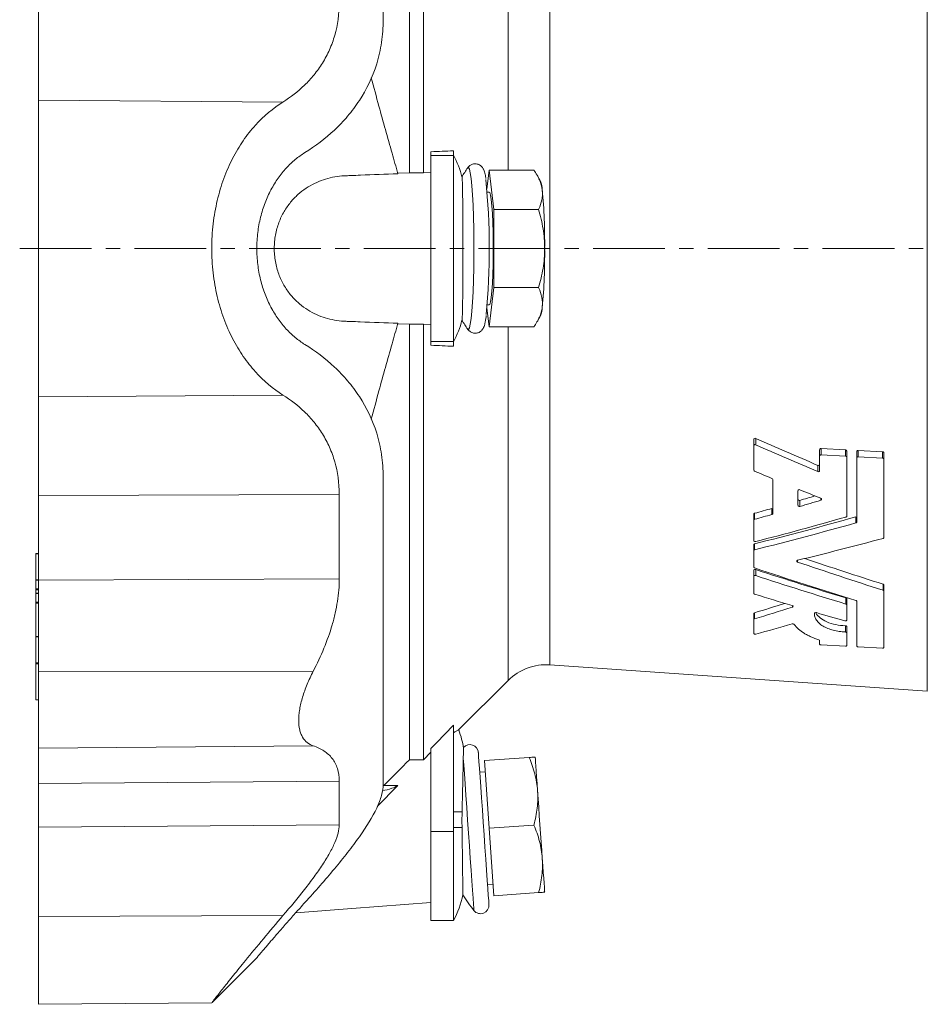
# Model space of a CAD drawing. Header units: millimetres. Extents: x 25 to 818, y -75 to 685.
# Tile 4 of 10: x 25 to 186, y 380 to 554. Entities that reach past the tile are written whole.
import ezdxf

# ---------------------------------------------------------------- set-up
doc = ezdxf.new("R2010")
doc.units = ezdxf.units.MM
doc.linetypes.add('CENTERX2', pattern=[20.32, 12.7, -2.54, 2.54, -2.54])
doc.layers.add('FORMAT', color=7, linetype='Continuous')

msp = doc.modelspace()

# ---------------------------------------------------------------- linework, layer by layer
at = {"color": 7, "linetype": 'Continuous', "lineweight": 15}
for p, q in [((94.26, 604.02), (94.26, 526.92)), ((96.73, 604.02), (96.73, 526.93)), ((98.06, 530.64), (98.06, 529.99)), ((98.06, 529.99), (98.06, 497.03)), ((102.06, 530.82), (102.06, 529.99)), ((102.06, 529.99), (102.06, 497.03)), ((94.26, 526.92), (92.2, 526.84)), ((96.73, 526.93), (94.26, 526.92)), ((98.06, 526.98), (96.73, 526.93)), ((104.58, 527.8), (104.57, 527.78)), ((108.4, 527.37), (108, 524.01)), ((109.24, 520.44), (108.4, 527.37)), ((108.4, 527.37), (116.31, 527.37)), ((117.48, 525.42), (116.88, 526.48)), ((108.4, 523.51), (108.04, 523.51)), ((109.24, 506.58), (109.24, 520.44)), ((109.24, 520.44), (117.15, 520.44)), ((108.4, 499.65), (109.24, 506.58)), ((109.24, 506.58), (117.15, 506.58)), ((108, 503.01), (108.4, 499.65)), ((108.04, 503.51), (108.4, 503.51)), ((116.88, 500.55), (117.48, 501.6)), ((92.2, 500.18), (94.26, 500.1)), ((94.26, 500.1), (96.73, 500.09)), ((94.26, 500.1), (94.26, 423)), ((96.73, 500.09), (98.06, 500.04)), ((96.73, 500.09), (96.73, 423)), ((104.57, 499.24), (104.58, 499.22)), ((108.4, 499.65), (116.31, 499.65)), ((98.06, 497.03), (98.06, 496.38)), ((102.06, 497.03), (102.06, 496.2)), ((155.27, 478.58), (155.27, 479.7)), ((155.27, 474.29), (155.27, 478.58)), ((166.93, 476.76), (166.93, 477.87)), ((171.49, 477.86), (167.17, 478.09)), ((178.07, 477.52), (173.75, 477.74)), ((166.93, 474.2), (166.93, 476.76)), ((167.17, 476.97), (171.49, 476.75)), ((171.73, 476.51), (171.73, 477.63)), ((171.73, 476.51), (171.73, 466.13)), ((173.51, 476.42), (173.51, 477.53)), ((173.51, 465.09), (173.51, 476.42)), ((173.75, 476.63), (178.07, 476.41)), ((178.31, 476.17), (178.31, 477.29)), ((178.31, 476.17), (178.31, 462.35)), ((158.63, 466.59), (158.63, 472.61)), ((163.07, 468.04), (163.07, 470.62)), ((155.27, 465.39), (155.27, 466.47)), ((155.27, 461.8), (155.27, 465.39)), ((155.27, 460), (155.27, 461.06)), ((28.56, 459.51), (28.05, 459.51)), ((28.05, 459.44), (28.05, 454.86)), ((155.27, 457.11), (155.27, 460)), ((155.27, 455.46), (155.27, 456.53)), ((155.27, 452.45), (155.27, 455.46)), ((28.56, 454.85), (28.05, 454.85)), ((28.05, 454.81), (28.05, 453.25)), ((178.31, 452.85), (178.31, 453.92)), ((28.05, 453.08), (28.05, 452.49)), ((28.56, 452.48), (28.05, 452.48)), ((28.05, 452.44), (28.05, 450.89)), ((178.31, 452.85), (178.31, 442.86)), ((28.05, 450.72), (28.05, 444.81)), ((171.73, 450.43), (171.73, 451.5)), ((171.73, 450.43), (171.73, 447.69)), ((173.51, 443.11), (173.51, 451.06)), ((155.27, 447.81), (155.27, 448.9)), ((155.27, 445.36), (155.27, 447.81)), ((171.73, 445.48), (171.73, 446.58)), ((28.05, 444.78), (28.56, 444.78)), ((28.05, 444.77), (28.05, 440.12)), ((171.73, 445.48), (171.73, 443.2)), ((166.93, 443.45), (166.93, 444.12)), ((171.49, 443.1), (167.17, 443.32)), ((178.07, 442.76), (173.75, 442.98)), ((28.05, 439.98), (28.05, 433.61)), ((119.14, 439.8), (186, 435.12)), ((102.92, 428.2), (111.76, 437.04)), ((28.05, 433.58), (28.56, 433.58)), ((102.06, 429.1), (102.06, 410.29)), ((98.06, 424.35), (96.73, 423)), ((98.06, 424.98), (98.06, 410.29)), ((96.73, 423), (94.26, 423)), ((107.57, 422.85), (115.48, 423.4)), ((108.4, 410.88), (107.57, 422.85)), ((107.71, 420.85), (106.71, 420.78)), ((92.22, 418.42), (88.55, 414.7)), ((92.22, 418.42), (89.75, 418.42)), ((98.06, 410.29), (98.06, 394.51)), ((102.06, 410.29), (102.06, 394.51)), ((108.4, 410.88), (116.31, 411.43)), ((109.24, 398.9), (108.4, 410.88)), ((108.1, 400.83), (109.1, 400.9)), ((109.24, 398.9), (117.15, 399.46)), ((98.06, 394.51), (102.06, 394.51)), ((59.29, 380), (67.22, 387.94)), ((28.56, 379.69), (59.28, 379.96))]:
    msp.add_line(p, q, dxfattribs=at)
at = {"color": 8, "linetype": 'Continuous', "lineweight": 0}
for p, q in [((186, 435.12), (186, 591.9)), ((111.76, 589.98), (111.76, 527.37)), ((119.14, 587.22), (119.14, 439.8)), ((28.56, 539.78), (71.86, 539.45)), ((98.06, 529.99), (102.06, 529.99)), ((111.76, 499.65), (111.76, 437.04)), ((98.06, 497.03), (102.06, 497.03)), ((28.56, 487.24), (71.86, 487.57)), ((155.6, 478.77), (155.6, 479.89)), ((167.17, 476.97), (167.17, 478.09)), ((171.49, 476.75), (171.49, 477.86)), ((173.75, 476.63), (173.75, 477.74)), ((178.07, 476.41), (178.07, 477.52)), ((166.6, 474.01), (166.6, 475.11)), ((28.56, 469.76), (81.83, 469.94)), ((167.11, 468.93), (167.11, 469.3)), ((158.48, 466.42), (158.48, 467.5)), ((163.4, 467.84), (163.4, 468.91)), ((155.41, 465.56), (155.41, 466.63)), ((173.36, 464.92), (173.36, 465.99)), ((155.41, 460.15), (155.41, 461.22)), ((28.05, 459.44), (28.56, 459.44)), ((163.02, 458), (163.02, 458.31)), ((28.56, 454.79), (81.83, 455.04)), ((155.6, 455.59), (155.6, 456.66)), ((28.05, 454.81), (28.56, 454.81)), ((178.16, 453), (178.16, 454.07)), ((28.05, 453.25), (28.56, 453.25)), ((28.05, 453.08), (28.56, 453.08)), ((28.05, 452.44), (28.56, 452.44)), ((171.59, 450.57), (171.59, 451.64)), ((28.05, 450.89), (28.56, 450.89)), ((28.05, 450.72), (28.56, 450.72)), ((162.12, 450.03), (162.12, 450.27)), ((155.38, 447.92), (155.38, 449.01)), ((171.49, 445.62), (171.49, 446.72)), ((28.05, 444.81), (28.56, 444.81)), ((28.05, 440.12), (28.56, 440.12)), ((28.05, 439.98), (28.56, 439.98)), ((28.56, 438.56), (77.21, 438.64)), ((28.05, 433.61), (28.56, 433.61)), ((28.56, 425.04), (77.21, 425.46)), ((28.56, 418.81), (81.83, 419.2)), ((103.59, 413.76), (102.06, 413.76)), ((28.56, 411.03), (81.83, 411.46)), ((98.06, 410.29), (102.06, 410.29)), ((103.58, 411.01), (102.06, 411.01)), ((28.56, 395.21), (71.86, 395.39))]:
    msp.add_line(p, q, dxfattribs=at)
at = {"color": 8, "linetype": 'Continuous', "lineweight": 0, "flags": 128}
for points in [[(104.58, 499.22), (104.73, 499.16), (104.89, 499.45), (105.04, 500.09), (105.19, 501.09), (105.32, 502.4), (105.44, 504), (105.53, 505.85), (105.61, 507.89), (105.66, 510.08), (105.68, 512.36), (105.68, 514.66), (105.66, 516.94), (105.61, 519.13), (105.53, 521.17), (105.44, 523.02), (105.32, 524.62), (105.19, 525.93), (105.04, 526.93), (104.89, 527.57), (104.73, 527.86), (104.58, 527.8)], [(105.69, 396.29), (105.68, 396.34), (105.66, 396.7), (105.61, 397.43), (105.53, 398.5), (105.44, 399.88), (105.32, 401.54), (105.19, 403.43), (105.04, 405.51), (104.89, 407.72), (104.73, 410), (104.57, 412.3), (104.41, 414.56), (104.26, 416.72), (104.12, 418.71), (103.99, 420.5), (103.89, 422.03), (103.8, 423.27)]]:
    msp.add_lwpolyline(points, dxfattribs=at)
at = {"color": 7, "linetype": 'Continuous', "lineweight": 15, "flags": 128}
for points in [[(108.4, 503.51), (108.5, 503.61), (108.63, 504.06), (108.75, 504.85), (108.86, 505.95), (108.95, 507.33), (109.02, 508.93), (109.07, 510.69), (109.1, 512.56), (109.1, 514.46), (109.07, 516.33), (109.02, 518.09), (108.95, 519.69), (108.86, 521.07), (108.75, 522.17), (108.63, 522.96), (108.5, 523.41), (108.4, 523.51)], [(108.35, 397.34), (108.34, 397.52), (108.3, 398.07), (108.23, 398.96), (108.15, 400.18), (108.04, 401.68), (107.92, 403.44), (107.78, 405.4), (107.64, 407.5), (107.48, 409.69), (107.33, 411.92), (107.18, 414.11), (107.03, 416.22), (106.89, 418.17), (106.77, 419.93), (106.66, 421.43), (106.58, 422.65), (106.52, 423.54), (106.48, 424.09), (106.46, 424.27)], [(116.96, 417.49), (116.87, 418.79), (116.79, 419.97), (116.72, 421), (116.66, 421.87), (116.61, 422.56), (116.57, 423.07), (116.55, 423.37), (116.55, 423.47)], [(117.8, 405.52), (117.7, 406.92), (117.6, 408.4), (117.49, 409.94), (117.38, 411.5), (117.27, 413.07), (117.17, 414.6), (117.06, 416.08), (116.96, 417.49)], [(118.22, 399.53), (118.21, 399.63), (118.19, 399.94), (118.16, 400.44), (118.11, 401.14), (118.05, 402.01), (117.97, 403.04), (117.89, 404.22), (117.8, 405.52)], [(74.11, 395.88), (84.08, 396.64), (98.06, 397.7)]]:
    msp.add_lwpolyline(points, dxfattribs=at)
at = {"color": 7, "linetype": 'Continuous', "lineweight": 15}
for centre, radius, start, end in [((88.06, 522.26), 16, 14.1934, 28.9694), ((125.14, 513.51), 25.03, 145.194, 149.5946), ((-19.66, 513.4), 128.06, 354.802, 5.523), ((113.3, 523.76), 4.5, 1.8701, 21.7116), ((16.96, 514.64), 101.26, 359.3625, 5.25), ((16.96, 512.38), 101.26, 354.75, 0.6375), ((113.3, 503.26), 4.5, 338.2884, 358.1299), ((88.06, 504.76), 16, 331.0306, 345.8066), ((125.14, 513.51), 25.03, 210.4126, 214.806), ((118.47, 430.32), 9.5, 86, 135), ((88.06, 422.51), 16, 8.9928, 21.0898), ((104.97, 424.17), 1.5, 4, 138.5873), ((88.06, 402.26), 16, 331.0306, 348.4572), ((125.14, 412.05), 25.03, 211.2605, 219.0063), ((106.85, 397.23), 1.5, 219.0063, 4)]:
    msp.add_arc(centre, radius, start, end, dxfattribs=at)
for centre, major_axis, ratio, start_param, end_param in [((248.8, 503.63), (199.15, -63.15), 0.264157, 4.31078, 4.37208), ((249.43, 503.44), (202.88, -64.33), 0.264157, 4.316944, 4.376957), ((236.52, 503.55), (200.7, -63.64), 0.264157, 4.381493, 4.398052), ((236.52, 503.55), (200.7, -63.64), 0.264157, 4.424407, 4.444117), ((164.1, 522.68), (184.9, 58.63), 0.264157, 4.625054, 4.639576), ((164.1, 522.68), (184.9, 58.63), 0.264157, 4.58201, 4.598534), ((164.73, 522.87), (188.63, 59.81), 0.264157, 4.621796, 4.641411), ((164.73, 522.87), (188.63, 59.81), 0.264157, 4.579598, 4.595797), ((181.77, 522.83), (187.88, 59.57), 0.264157, 4.488558, 4.584177), ((177.64, 522.98), (190.8, 60.5), 0.264157, 4.51345, 4.597207), ((182.4, 523.02), (191.6, 60.75), 0.264157, 4.487988, 4.581761), ((195.31, 523.12), (193.77, 61.44), 0.264157, 4.461989, 4.540479), ((194.68, 504.08), (190.05, -60.26), 0.264157, 4.635969, 4.709188), ((182.4, 504), (191.6, -60.75), 0.264157, 4.655112, 4.748885), ((195.31, 503.9), (193.77, -61.44), 0.264157, 4.629113, 4.707603), ((177.01, 504.23), (187.07, -59.32), 0.264157, 4.68165, 4.767064), ((177.64, 504.04), (190.8, -60.5), 0.264157, 4.680574, 4.764332), ((164.73, 504.15), (188.63, -59.81), 0.264157, 4.746723, 4.781973), ((195.46, 519.65), (121.82, 65.44), 0.360513, 4.192146, 4.237776), ((195.72, 519.76), (124.17, 66.7), 0.360513, 4.1964, 4.25216), ((164.73, 504.15), (188.63, -59.81), 0.264157, 4.804486, 4.831218), ((204.06, 519.81), (125.06, 67.18), 0.360513, 4.131166, 4.185062)]:
    msp.add_ellipse(centre, major_axis=major_axis, ratio=ratio, start_param=start_param, end_param=end_param, dxfattribs=at)
for points, knots in [([(89.62, 554.03), (89.62, 556.97), (89.62, 559.89), (89.62, 565.61), (89.62, 568.42), (89.62, 573.88), (89.62, 576.53), (89.62, 581.65), (89.62, 584.12), (89.62, 588.82), (89.62, 591.05), (89.62, 595.27), (89.62, 597.25), (89.62, 600.93), (89.62, 602.63), (89.62, 605.73), (89.62, 607.14), (89.62, 608.4)], [0, 0, 0, 0, 0.125, 0.125, 0.25, 0.25, 0.375, 0.375, 0.5, 0.5, 0.625, 0.625, 0.75, 0.75, 0.875, 0.875, 1, 1, 1, 1]), ([(28.56, 557.27), (28.56, 555.46), (28.56, 553.69), (28.56, 550.31), (28.56, 548.69), (28.56, 545.7), (28.56, 544.31), (28.56, 541.83), (28.56, 540.73), (28.56, 539.78)], [0, 0, 0, 0, 0.25, 0.25, 0.5, 0.5, 0.75, 0.75, 1, 1, 1, 1]), ([(81.83, 557.08), (81.83, 555.01), (81.56, 553.08), (80.91, 550.83), (80.77, 550.39), (80.45, 549.53), (80.28, 549.1), (79.73, 547.86), (79.31, 547.08), (78.4, 545.62), (77.9, 544.92), (76.83, 543.62), (76.27, 543), (74.49, 541.28), (73.22, 540.3), (71.86, 539.45)], [0, 0, 0, 0, 0.25, 0.25, 0.3125, 0.3125, 0.375, 0.375, 0.5, 0.5, 0.625, 0.625, 0.75, 0.75, 1, 1, 1, 1]), ([(75.74, 530.5), (77.59, 531.65), (79.34, 532.97), (81.78, 535.25), (82.56, 536.07), (83.68, 537.38), (84.04, 537.83), (84.74, 538.75), (85.07, 539.23), (86.67, 541.67), (87.72, 543.82), (88.65, 546.82), (88.82, 547.44), (89.1, 548.71), (89.23, 549.35), (89.52, 551.3), (89.62, 552.64), (89.62, 554.03)], [0, 0, 0, 0, 0.25, 0.25, 0.375, 0.375, 0.4375, 0.4375, 0.5, 0.5, 0.75, 0.75, 0.8125, 0.8125, 0.875, 0.875, 1, 1, 1, 1]), ([(87.51, 543.75), (87.95, 542.07), (89.14, 537.61), (90.73, 531.93), (91.87, 527.97), (92.22, 526.75)], [0, 0, 0, 0, 0.293671, 0.783582, 1, 1, 1, 1]), ([(28.56, 487.24), (28.56, 488.3), (28.56, 489.64), (28.56, 492.12), (28.56, 493.03), (28.56, 495.01), (28.56, 496.07), (28.56, 498.35), (28.56, 499.57), (28.56, 502.12), (28.56, 503.46), (28.56, 506.22), (28.56, 507.65), (28.56, 510.56), (28.56, 512.03), (28.56, 514.99), (28.56, 516.46), (28.56, 519.37), (28.56, 520.8), (28.56, 523.56), (28.56, 524.9), (28.56, 527.45), (28.56, 528.67), (28.56, 530.95), (28.56, 532.01), (28.56, 533.99), (28.56, 534.9), (28.56, 537.38), (28.56, 538.72), (28.56, 539.78)], [0, 0, 0, 0, 0.125, 0.125, 0.1875, 0.1875, 0.25, 0.25, 0.3125, 0.3125, 0.375, 0.375, 0.4375, 0.4375, 0.5, 0.5, 0.5625, 0.5625, 0.625, 0.625, 0.6875, 0.6875, 0.75, 0.75, 0.8125, 0.8125, 0.875, 0.875, 1, 1, 1, 1]), ([(71.86, 539.45), (70.11, 538.34), (68.47, 536.98), (66.59, 534.91), (66.22, 534.48), (65.51, 533.57), (65.15, 533.09), (64.14, 531.62), (63.51, 530.58), (62.37, 528.35), (61.85, 527.17), (61.16, 525.29), (60.94, 524.65), (60.55, 523.35), (60.38, 522.68), (59.9, 520.67), (59.66, 519.29), (59.41, 517.15), (59.35, 516.43), (59.26, 514.98), (59.24, 514.25), (59.24, 512.09), (59.32, 510.65), (59.57, 508.51), (59.67, 507.79), (59.91, 506.39), (60.05, 505.71), (60.53, 503.68), (60.92, 502.37), (61.84, 499.86), (62.37, 498.67), (63.52, 496.44), (64.15, 495.39), (65.51, 493.42), (66.22, 492.52), (68.47, 490.04), (70.11, 488.68), (71.86, 487.57)], [0, 0, 0, 0, 0.125, 0.125, 0.15625, 0.15625, 0.1875, 0.1875, 0.25, 0.25, 0.3125, 0.3125, 0.34375, 0.34375, 0.375, 0.375, 0.4375, 0.4375, 0.46875, 0.46875, 0.5, 0.5, 0.5625, 0.5625, 0.59375, 0.59375, 0.625, 0.625, 0.6875, 0.6875, 0.75, 0.75, 0.8125, 0.8125, 0.875, 0.875, 1, 1, 1, 1]), ([(67.22, 513.51), (67.22, 514.46), (67.28, 515.4), (67.45, 516.79), (67.52, 517.24), (67.68, 518.15), (67.78, 518.61), (68.11, 519.94), (68.37, 520.78), (68.84, 522), (69, 522.4), (69.36, 523.17), (69.54, 523.55), (70.13, 524.65), (70.55, 525.33), (71.23, 526.29), (71.47, 526.6), (71.95, 527.2), (72.2, 527.49), (72.96, 528.31), (73.49, 528.81), (74.59, 529.72), (75.15, 530.13), (75.74, 530.5)], [0, 0, 0, 0, 0.125, 0.125, 0.1875, 0.1875, 0.25, 0.25, 0.375, 0.375, 0.4375, 0.4375, 0.5, 0.5, 0.625, 0.625, 0.6875, 0.6875, 0.75, 0.75, 0.875, 0.875, 1, 1, 1, 1]), ([(107.79, 525.93), (107.78, 526.03), (107.72, 526.49), (107.61, 526.96), (107.44, 527.47), (107.19, 527.91), (106.73, 528.32), (106.11, 528.55), (105.44, 528.48), (104.92, 528.2), (104.65, 527.91), (104.57, 527.77), (104.54, 527.72)], [0, 0, 0, 0, 0.063453, 0.308839, 0.454387, 0.560712, 0.642055, 0.726821, 0.812309, 0.889213, 0.96212, 1, 1, 1, 1]), ([(92.22, 526.75), (90.02, 526.67), (87.81, 526.58), (85.04, 526.48), (84.21, 526.44), (83.38, 526.41), (82.83, 526.39), (82.55, 526.38), (81.73, 526.31), (81.18, 526.23), (80.09, 526.01), (79.55, 525.86), (77.95, 525.32), (76.92, 524.83), (75.45, 523.85), (74.96, 523.48), (74.05, 522.65), (73.61, 522.2), (73, 521.45), (72.8, 521.18), (72.41, 520.63), (72.23, 520.34), (71.7, 519.44), (71.4, 518.79), (71.01, 517.75), (70.89, 517.39), (70.69, 516.66), (70.6, 516.28), (70.46, 515.52), (70.41, 515.13), (70.33, 514.34), (70.32, 513.94), (70.31, 513.15), (70.33, 512.76), (70.4, 511.98), (70.45, 511.58), (70.65, 510.42), (70.85, 509.69), (71.24, 508.64), (71.38, 508.3), (71.68, 507.65), (71.85, 507.34), (72.36, 506.44), (72.74, 505.88), (73.57, 504.86), (74.01, 504.41), (74.92, 503.58), (75.39, 503.21), (76.37, 502.55), (76.88, 502.26), (77.91, 501.75), (78.43, 501.54), (80.01, 501), (81.09, 500.77), (82.48, 500.65), (82.76, 500.63), (83.32, 500.61), (84.15, 500.58), (87.21, 500.46), (90, 500.35), (92.22, 500.27)], [0, 0, 0, 0, 0.125, 0.125, 0.15625, 0.171875, 0.171875, 0.1875, 0.1875, 0.21875, 0.21875, 0.25, 0.25, 0.3125, 0.3125, 0.34375, 0.34375, 0.375, 0.375, 0.390625, 0.390625, 0.40625, 0.40625, 0.4375, 0.4375, 0.453125, 0.453125, 0.46875, 0.46875, 0.484375, 0.484375, 0.5, 0.5, 0.515625, 0.515625, 0.53125, 0.53125, 0.5625, 0.5625, 0.578125, 0.578125, 0.59375, 0.59375, 0.625, 0.625, 0.65625, 0.65625, 0.6875, 0.6875, 0.71875, 0.71875, 0.75, 0.75, 0.8125, 0.8125, 0.828125, 0.828125, 0.84375, 0.875, 1, 1, 1, 1]), ([(116.31, 527.37), (116.71, 526.8), (117.05, 526.23), (117.56, 525.08), (117.73, 524.49), (117.8, 523.9)], [0, 0, 0, 0, 0.5, 0.5, 1, 1, 1, 1]), ([(103.58, 500.84), (103.59, 500.88), (103.6, 501), (103.62, 501.3), (103.62, 501.41), (103.63, 501.68), (103.64, 501.83), (103.65, 502.34), (103.66, 502.75), (103.67, 503.45), (103.68, 503.7), (103.69, 504.23), (103.69, 504.51), (103.7, 505.38), (103.71, 506.01), (103.72, 507.02), (103.72, 507.37), (103.72, 508.09), (103.73, 508.45), (103.73, 509.56), (103.74, 510.33), (103.74, 511.52), (103.74, 511.92), (103.74, 512.71), (103.74, 513.51), (103.74, 514.31), (103.74, 515.1), (103.74, 515.5), (103.74, 516.69), (103.73, 517.45), (103.73, 518.57), (103.72, 518.93), (103.72, 519.64), (103.72, 520), (103.71, 521.01), (103.7, 521.64), (103.69, 522.8), (103.68, 523.34), (103.66, 524.27), (103.65, 524.68), (103.64, 525.19), (103.63, 525.34), (103.62, 525.61), (103.62, 525.72), (103.6, 526.02), (103.59, 526.14), (103.58, 526.18)], [0, 0, 0, 0, 0.0625, 0.0625, 0.09375, 0.09375, 0.125, 0.125, 0.1875, 0.1875, 0.21875, 0.21875, 0.25, 0.25, 0.3125, 0.3125, 0.34375, 0.34375, 0.375, 0.375, 0.4375, 0.4375, 0.46875, 0.46875, 0.5, 0.53125, 0.53125, 0.5625, 0.5625, 0.625, 0.625, 0.65625, 0.65625, 0.6875, 0.6875, 0.75, 0.75, 0.8125, 0.8125, 0.875, 0.875, 0.90625, 0.90625, 0.9375, 0.9375, 1, 1, 1, 1]), ([(117.8, 523.9), (117.84, 523.61), (117.85, 523.31), (117.82, 522.73), (117.78, 522.44), (117.61, 521.57), (117.41, 521), (117.15, 520.44)], [0, 0, 0, 0, 0.25, 0.25, 0.5, 0.5, 1, 1, 1, 1]), ([(117.15, 520.44), (117.47, 519.31), (117.75, 518.16), (118.12, 515.84), (118.22, 514.68), (118.22, 513.51)], [0, 0, 0, 0, 0.5, 0.5, 1, 1, 1, 1]), ([(67.22, 513.51), (67.22, 512.56), (67.28, 511.62), (67.45, 510.23), (67.52, 509.78), (67.68, 508.87), (67.78, 508.41), (68.11, 507.08), (68.37, 506.24), (68.84, 505.02), (69, 504.62), (69.36, 503.85), (69.54, 503.47), (70.13, 502.37), (70.55, 501.69), (71.23, 500.73), (71.47, 500.42), (71.95, 499.82), (72.2, 499.53), (72.96, 498.71), (73.49, 498.21), (74.59, 497.3), (75.15, 496.89), (75.74, 496.52)], [0, 0, 0, 0, 0.125, 0.125, 0.1875, 0.1875, 0.25, 0.25, 0.375, 0.375, 0.4375, 0.4375, 0.5, 0.5, 0.625, 0.625, 0.6875, 0.6875, 0.75, 0.75, 0.875, 0.875, 1, 1, 1, 1]), ([(118.22, 513.51), (118.22, 512.92), (118.19, 512.34), (118.1, 511.16), (118.02, 510.57), (117.74, 508.84), (117.47, 507.7), (117.15, 506.58)], [0, 0, 0, 0, 0.25, 0.25, 0.5, 0.5, 1, 1, 1, 1]), ([(117.15, 506.58), (117.41, 506.02), (117.61, 505.44), (117.84, 504.29), (117.87, 503.71), (117.8, 503.12)], [0, 0, 0, 0, 0.5, 0.5, 1, 1, 1, 1]), ([(117.8, 503.12), (117.77, 502.82), (117.7, 502.53), (117.54, 501.94), (117.43, 501.65), (117.04, 500.79), (116.71, 500.22), (116.31, 499.65)], [0, 0, 0, 0, 0.25, 0.25, 0.5, 0.5, 1, 1, 1, 1]), ([(104.55, 499.3), (104.56, 499.26), (104.63, 499.13), (104.91, 498.83), (105.46, 498.53), (106.14, 498.48), (106.73, 498.7), (107.12, 499.05), (107.35, 499.39), (107.51, 499.74), (107.63, 500.14), (107.69, 500.52), (107.73, 500.73)], [0, 0, 0, 0, 0.029957, 0.118968, 0.210937, 0.30542, 0.396138, 0.476134, 0.56116, 0.665259, 0.82008, 1, 1, 1, 1]), ([(107.73, 500.73), (107.75, 500.83), (107.8, 501.07), (107.84, 501.43), (107.87, 501.65)], [0, 0, 0, 0, 0.395702, 1, 1, 1, 1]), ([(87.51, 483.27), (87.95, 484.95), (89.14, 489.41), (90.73, 495.09), (91.87, 499.05), (92.22, 500.27)], [0, 0, 0, 0, 0.293671, 0.783582, 1, 1, 1, 1]), ([(75.74, 496.52), (77.59, 495.37), (79.34, 494.05), (81.78, 491.77), (82.56, 490.95), (83.68, 489.64), (84.04, 489.19), (84.74, 488.27), (85.07, 487.79), (86.67, 485.35), (87.72, 483.2), (88.65, 480.2), (88.82, 479.58), (89.1, 478.31), (89.23, 477.67), (89.52, 475.72), (89.62, 474.38), (89.62, 472.99)], [0, 0, 0, 0, 0.25, 0.25, 0.375, 0.375, 0.4375, 0.4375, 0.5, 0.5, 0.75, 0.75, 0.8125, 0.8125, 0.875, 0.875, 1, 1, 1, 1]), ([(28.56, 469.76), (28.56, 471.56), (28.56, 473.33), (28.56, 476.71), (28.56, 478.33), (28.56, 481.32), (28.56, 482.71), (28.56, 485.19), (28.56, 486.29), (28.56, 487.24)], [0, 0, 0, 0, 0.25, 0.25, 0.5, 0.5, 0.75, 0.75, 1, 1, 1, 1]), ([(81.83, 469.94), (81.83, 472.01), (81.56, 473.94), (80.91, 476.19), (80.77, 476.63), (80.45, 477.49), (80.28, 477.92), (79.73, 479.16), (79.31, 479.94), (78.4, 481.4), (77.9, 482.1), (76.83, 483.4), (76.27, 484.02), (74.49, 485.74), (73.22, 486.72), (71.86, 487.57)], [0, 0, 0, 0, 0.25, 0.25, 0.3125, 0.3125, 0.375, 0.375, 0.5, 0.5, 0.625, 0.625, 0.75, 0.75, 1, 1, 1, 1]), ([(155.6, 479.89), (155.52, 479.92), (155.44, 479.92), (155.3, 479.84), (155.27, 479.77), (155.27, 479.7)], [0, 0, 0, 0, 0.5, 0.5, 1, 1, 1, 1]), ([(155.27, 478.58), (155.27, 478.65), (155.3, 478.72), (155.43, 478.8), (155.52, 478.8), (155.6, 478.77)], [0, 0, 0, 0, 0.5, 0.5, 1, 1, 1, 1]), ([(167.17, 478.09), (167.11, 478.09), (167.05, 478.07), (166.96, 477.99), (166.93, 477.93), (166.93, 477.87)], [0, 0, 0, 0, 0.5, 0.5, 1, 1, 1, 1]), ([(171.73, 477.63), (171.73, 477.68), (171.71, 477.74), (171.62, 477.83), (171.56, 477.86), (171.49, 477.86)], [0, 0, 0, 0, 0.5, 0.5, 1, 1, 1, 1]), ([(173.75, 477.74), (173.68, 477.75), (173.62, 477.73), (173.53, 477.65), (173.51, 477.59), (173.51, 477.53)], [0, 0, 0, 0, 0.5, 0.5, 1, 1, 1, 1]), ([(166.93, 476.76), (166.93, 476.82), (166.96, 476.87), (167.05, 476.95), (167.11, 476.97), (167.17, 476.97)], [0, 0, 0, 0, 0.5, 0.5, 1, 1, 1, 1]), ([(171.49, 476.75), (171.56, 476.74), (171.62, 476.72), (171.71, 476.63), (171.73, 476.57), (171.73, 476.51)], [0, 0, 0, 0, 0.5, 0.5, 1, 1, 1, 1]), ([(173.51, 476.42), (173.51, 476.48), (173.53, 476.53), (173.62, 476.61), (173.68, 476.63), (173.75, 476.63)], [0, 0, 0, 0, 0.5, 0.5, 1, 1, 1, 1]), ([(178.31, 477.29), (178.31, 477.34), (178.28, 477.4), (178.19, 477.49), (178.13, 477.52), (178.07, 477.52)], [0, 0, 0, 0, 0.5, 0.5, 1, 1, 1, 1]), ([(178.07, 476.41), (178.13, 476.4), (178.19, 476.38), (178.28, 476.29), (178.31, 476.23), (178.31, 476.17)], [0, 0, 0, 0, 0.5, 0.5, 1, 1, 1, 1]), ([(166.93, 475.3), (166.93, 475.23), (166.9, 475.16), (166.76, 475.09), (166.68, 475.08), (166.6, 475.11)], [0, 0, 0, 0, 0.5, 0.5, 1, 1, 1, 1]), ([(89.62, 472.99), (89.62, 470.05), (89.62, 467.13), (89.62, 461.41), (89.62, 458.61), (89.62, 453.14), (89.62, 450.49), (89.62, 445.37), (89.62, 442.9), (89.62, 438.2), (89.62, 435.97), (89.62, 431.75), (89.62, 429.77), (89.62, 426.09), (89.62, 424.39), (89.62, 421.29), (89.62, 419.88), (89.62, 418.62)], [0, 0, 0, 0, 0.125, 0.125, 0.25, 0.25, 0.375, 0.375, 0.5, 0.5, 0.625, 0.625, 0.75, 0.75, 0.875, 0.875, 1, 1, 1, 1]), ([(166.6, 474.01), (166.68, 473.98), (166.76, 473.99), (166.9, 474.06), (166.93, 474.13), (166.93, 474.2)], [0, 0, 0, 0, 0.5, 0.5, 1, 1, 1, 1]), ([(163.07, 470.62), (163.07, 470.68), (163.11, 470.75), (163.24, 470.82), (163.32, 470.82), (163.4, 470.79)], [0, 0, 0, 0, 0.5, 0.5, 1, 1, 1, 1]), ([(163.07, 469.11), (163.07, 469.05), (163.11, 468.98), (163.24, 468.9), (163.32, 468.89), (163.4, 468.91)], [0, 0, 0, 0, 0.5, 0.5, 1, 1, 1, 1]), ([(167.11, 469.3), (167.15, 469.28), (167.19, 469.25), (167.24, 469.19), (167.26, 469.15), (167.26, 469.07), (167.25, 469.03), (167.19, 468.96), (167.16, 468.94), (167.11, 468.93)], [0, 0, 0, 0, 0.25, 0.25, 0.5, 0.5, 0.75, 0.75, 1, 1, 1, 1]), ([(163.4, 467.84), (163.32, 467.81), (163.24, 467.83), (163.11, 467.91), (163.07, 467.97), (163.07, 468.04)], [0, 0, 0, 0, 0.5, 0.5, 1, 1, 1, 1]), ([(155.41, 466.63), (155.37, 466.62), (155.33, 466.6), (155.28, 466.54), (155.27, 466.5), (155.27, 466.47)], [0, 0, 0, 0, 0.5, 0.5, 1, 1, 1, 1]), ([(155.27, 465.39), (155.27, 465.43), (155.28, 465.47), (155.33, 465.53), (155.37, 465.55), (155.41, 465.56)], [0, 0, 0, 0, 0.5, 0.5, 1, 1, 1, 1]), ([(158.48, 466.42), (158.52, 466.44), (158.56, 466.46), (158.61, 466.52), (158.63, 466.56), (158.63, 466.59)], [0, 0, 0, 0, 0.5, 0.5, 1, 1, 1, 1]), ([(171.73, 466.13), (171.73, 466.09), (171.72, 466.05), (171.67, 465.99), (171.63, 465.97), (171.59, 465.96)], [0, 0, 0, 0, 0.5, 0.5, 1, 1, 1, 1]), ([(173.36, 464.92), (173.4, 464.93), (173.44, 464.96), (173.49, 465.02), (173.51, 465.05), (173.51, 465.09)], [0, 0, 0, 0, 0.5, 0.5, 1, 1, 1, 1]), ([(178.31, 462.35), (178.31, 462.31), (178.29, 462.27), (178.24, 462.22), (178.2, 462.19), (178.16, 462.18)], [0, 0, 0, 0, 0.5, 0.5, 1, 1, 1, 1]), ([(155.6, 461.61), (155.52, 461.6), (155.44, 461.61), (155.31, 461.68), (155.27, 461.74), (155.27, 461.8)], [0, 0, 0, 0, 0.5, 0.5, 1, 1, 1, 1]), ([(155.41, 461.22), (155.37, 461.21), (155.33, 461.19), (155.28, 461.13), (155.27, 461.1), (155.27, 461.06)], [0, 0, 0, 0, 0.5, 0.5, 1, 1, 1, 1]), ([(28.05, 459.44), (28.05, 459.45), (28.05, 459.47), (28.05, 459.5), (28.05, 459.51), (28.05, 459.51), (28.05, 459.51)], [0, 0, 0, 0, 0.28497, 0.605202, 0.942193, 1, 1, 1, 1]), ([(155.27, 460), (155.27, 460.04), (155.28, 460.07), (155.33, 460.12), (155.37, 460.14), (155.41, 460.15)], [0, 0, 0, 0, 0.5, 0.5, 1, 1, 1, 1]), ([(155.41, 456.95), (155.37, 456.97), (155.33, 456.99), (155.28, 457.05), (155.27, 457.08), (155.27, 457.11)], [0, 0, 0, 0, 0.5, 0.5, 1, 1, 1, 1]), ([(163.02, 458.31), (162.98, 458.3), (162.94, 458.28), (162.89, 458.23), (162.88, 458.19), (162.88, 458.13), (162.89, 458.09), (162.94, 458.04), (162.98, 458.01), (163.02, 458)], [0, 0, 0, 0, 0.25, 0.25, 0.5, 0.5, 0.75, 0.75, 1, 1, 1, 1]), ([(77.21, 438.64), (77.91, 439.99), (78.55, 441.36), (79.67, 444.1), (80.16, 445.48), (80.78, 447.56), (80.96, 448.26), (81.27, 449.65), (81.4, 450.34), (81.72, 452.38), (81.83, 453.72), (81.83, 455.04)], [0, 0, 0, 0, 0.25, 0.25, 0.5, 0.5, 0.625, 0.625, 0.75, 0.75, 1, 1, 1, 1]), ([(155.6, 456.66), (155.52, 456.68), (155.44, 456.68), (155.31, 456.63), (155.27, 456.58), (155.27, 456.53)], [0, 0, 0, 0, 0.5, 0.5, 1, 1, 1, 1]), ([(155.27, 455.46), (155.27, 455.51), (155.31, 455.56), (155.44, 455.61), (155.52, 455.62), (155.6, 455.59)], [0, 0, 0, 0, 0.5, 0.5, 1, 1, 1, 1]), ([(28.05, 454.81), (28.05, 454.82), (28.05, 454.84), (28.05, 454.84), (28.05, 454.84)], [0, 0, 0, 0, 0.5407463, 1, 1, 1, 1]), ([(28.56, 438.56), (28.56, 441.41), (28.56, 444.24), (28.56, 449.7), (28.56, 452.33), (28.56, 454.79)], [0, 0, 0, 0, 0.5, 0.5, 1, 1, 1, 1]), ([(178.31, 453.92), (178.31, 453.95), (178.29, 453.98), (178.24, 454.03), (178.2, 454.06), (178.16, 454.07)], [0, 0, 0, 0, 0.5, 0.5, 1, 1, 1, 1]), ([(28.05, 453.08), (28.05, 453.1), (28.05, 453.13), (28.05, 453.2), (28.05, 453.23), (28.05, 453.25)], [0, 0, 0, 0, 0.5, 0.5, 1, 1, 1, 1]), ([(28.05, 452.44), (28.05, 452.46), (28.05, 452.48), (28.05, 452.48), (28.05, 452.48)], [0, 0, 0, 0, 0.540716, 1, 1, 1, 1]), ([(155.41, 452.3), (155.37, 452.31), (155.33, 452.33), (155.28, 452.39), (155.27, 452.42), (155.27, 452.45)], [0, 0, 0, 0, 0.5, 0.5, 1, 1, 1, 1]), ([(171.73, 451.5), (171.73, 451.53), (171.72, 451.56), (171.67, 451.61), (171.63, 451.63), (171.59, 451.64)], [0, 0, 0, 0, 0.5, 0.5, 1, 1, 1, 1]), ([(178.16, 453), (178.2, 452.99), (178.24, 452.97), (178.29, 452.91), (178.31, 452.88), (178.31, 452.85)], [0, 0, 0, 0, 0.5, 0.5, 1, 1, 1, 1]), ([(28.05, 450.72), (28.05, 450.74), (28.05, 450.77), (28.05, 450.84), (28.05, 450.87), (28.05, 450.89)], [0, 0, 0, 0, 0.5, 0.5, 1, 1, 1, 1]), ([(162.12, 450.03), (162.19, 450.06), (162.24, 450.11), (162.22, 450.21), (162.17, 450.26), (162.08, 450.29)], [0, 0, 0, 0, 0.5, 0.5, 1, 1, 1, 1]), ([(171.59, 450.57), (171.63, 450.56), (171.67, 450.53), (171.72, 450.48), (171.73, 450.46), (171.73, 450.43)], [0, 0, 0, 0, 0.5, 0.5, 1, 1, 1, 1]), ([(173.51, 451.06), (173.51, 451.09), (173.49, 451.12), (173.44, 451.17), (173.4, 451.19), (173.36, 451.21)], [0, 0, 0, 0, 0.5, 0.5, 1, 1, 1, 1]), ([(166.01, 448.93), (166, 448.72), (166.02, 448.51), (166.14, 448.1), (166.23, 447.91), (166.43, 447.61), (166.5, 447.52), (166.67, 447.33), (166.76, 447.24), (167.05, 446.98), (167.27, 446.81), (167.79, 446.51), (168.07, 446.37), (168.67, 446.12), (169, 446.02), (169.68, 445.84), (170.03, 445.77), (170.75, 445.67), (171.12, 445.63), (171.49, 445.62)], [0, 0, 0, 0, 0.125, 0.125, 0.25, 0.25, 0.3125, 0.3125, 0.375, 0.375, 0.5, 0.5, 0.625, 0.625, 0.75, 0.75, 0.875, 0.875, 1, 1, 1, 1]), ([(166.34, 449.03), (166.27, 449.06), (166.19, 449.05), (166.06, 449.01), (166.02, 448.97), (166.01, 448.93)], [0, 0, 0, 0, 0.5, 0.5, 1, 1, 1, 1]), ([(171.49, 446.72), (170.9, 446.74), (170.33, 446.81), (169.21, 447.04), (168.69, 447.2), (167.74, 447.61), (167.34, 447.85), (166.66, 448.39), (166.41, 448.69), (166.24, 449)], [0, 0, 0, 0, 0.25, 0.25, 0.5, 0.5, 0.75, 0.75, 1, 1, 1, 1]), ([(162.4, 446.96), (162.38, 447), (162.32, 447.03), (162.19, 447.06), (162.11, 447.06), (162.05, 447.04)], [0, 0, 0, 0, 0.5, 0.5, 1, 1, 1, 1]), ([(166.81, 444.23), (166.3, 444.38), (165.83, 444.56), (165.17, 444.85), (164.96, 444.95), (164.55, 445.17), (164.35, 445.28), (163.79, 445.63), (163.46, 445.87), (162.87, 446.39), (162.62, 446.67), (162.4, 446.96)], [0, 0, 0, 0, 0.25, 0.25, 0.375, 0.375, 0.5, 0.5, 0.75, 0.75, 1, 1, 1, 1]), ([(171.73, 447.69), (171.73, 447.65), (171.69, 447.61), (171.57, 447.56), (171.48, 447.56), (171.4, 447.58)], [0, 0, 0, 0, 0.5, 0.5, 1, 1, 1, 1]), ([(171.73, 446.58), (171.73, 446.62), (171.71, 446.65), (171.62, 446.7), (171.55, 446.72), (171.49, 446.72)], [0, 0, 0, 0, 0.5, 0.5, 1, 1, 1, 1]), ([(28.05, 444.78), (28.05, 444.78), (28.05, 444.78), (28.05, 444.79), (28.05, 444.81), (28.05, 444.81)], [0, 0, 0, 0, 0.3425002, 0.6784125, 1, 1, 1, 1]), ([(155.64, 445.24), (155.6, 445.23), (155.56, 445.22), (155.47, 445.23), (155.43, 445.23), (155.31, 445.27), (155.27, 445.32), (155.27, 445.36)], [0, 0, 0, 0, 0.25, 0.25, 0.5, 0.5, 1, 1, 1, 1]), ([(171.49, 445.62), (171.55, 445.62), (171.62, 445.6), (171.71, 445.55), (171.73, 445.52), (171.73, 445.48)], [0, 0, 0, 0, 0.5, 0.5, 1, 1, 1, 1]), ([(167.17, 443.32), (167.11, 443.33), (167.05, 443.34), (166.96, 443.39), (166.93, 443.42), (166.93, 443.45)], [0, 0, 0, 0, 0.5, 0.5, 1, 1, 1, 1]), ([(171.73, 443.2), (171.73, 443.17), (171.71, 443.14), (171.62, 443.11), (171.56, 443.1), (171.49, 443.1)], [0, 0, 0, 0, 0.5, 0.5, 1, 1, 1, 1]), ([(173.75, 442.98), (173.68, 442.99), (173.62, 443), (173.53, 443.05), (173.51, 443.08), (173.51, 443.11)], [0, 0, 0, 0, 0.5, 0.5, 1, 1, 1, 1]), ([(178.31, 442.86), (178.31, 442.83), (178.28, 442.8), (178.19, 442.76), (178.13, 442.75), (178.07, 442.76)], [0, 0, 0, 0, 0.5, 0.5, 1, 1, 1, 1]), ([(28.05, 439.98), (28.05, 440), (28.05, 440.02), (28.05, 440.07), (28.05, 440.09), (28.05, 440.12)], [0, 0, 0, 0, 0.5, 0.5, 1, 1, 1, 1]), ([(28.56, 425.04), (28.56, 425.18), (28.56, 425.38), (28.56, 425.91), (28.56, 426.23), (28.56, 427.01), (28.56, 427.47), (28.56, 428.49), (28.56, 429.06), (28.56, 430.3), (28.56, 430.97), (28.56, 432.37), (28.56, 433.11), (28.56, 434.63), (28.56, 435.41), (28.56, 436.99), (28.56, 437.78), (28.56, 438.56)], [0, 0, 0, 0, 0.125, 0.125, 0.25, 0.25, 0.375, 0.375, 0.5, 0.5, 0.625, 0.625, 0.75, 0.75, 0.875, 0.875, 1, 1, 1, 1]), ([(77.21, 438.64), (76.82, 437.87), (76.47, 437.11), (75.99, 435.98), (75.85, 435.6), (75.57, 434.84), (75.45, 434.46), (75.11, 433.34), (74.94, 432.63), (74.76, 431.59), (74.72, 431.26), (74.66, 430.6), (74.64, 430.28), (74.64, 429.36), (74.7, 428.81), (74.88, 428.06), (74.95, 427.82), (75.12, 427.37), (75.22, 427.17), (75.55, 426.6), (75.83, 426.29), (76.46, 425.78), (76.82, 425.59), (77.21, 425.46)], [0, 0, 0, 0, 0.125, 0.125, 0.1875, 0.1875, 0.25, 0.25, 0.375, 0.375, 0.4375, 0.4375, 0.5, 0.5, 0.625, 0.625, 0.6875, 0.6875, 0.75, 0.75, 0.875, 0.875, 1, 1, 1, 1]), ([(28.05, 433.58), (28.05, 433.58), (28.05, 433.58), (28.05, 433.59), (28.05, 433.61), (28.05, 433.61)], [0, 0, 0, 0, 0.125175, 0.579621, 1, 1, 1, 1]), ([(102.06, 427.78), (102.42, 427.97), (102.97, 428.27), (102.92, 428.24), (102.9, 428.23)], [0, 0, 0, 0, 0.643488, 1, 1, 1, 1]), ([(77.21, 425.46), (77.91, 425.22), (78.55, 424.92), (79.67, 424.18), (80.16, 423.74), (80.78, 422.96), (80.96, 422.68), (81.27, 422.08), (81.4, 421.76), (81.72, 420.76), (81.83, 420.02), (81.83, 419.2)], [0, 0, 0, 0, 0.25, 0.25, 0.5, 0.5, 0.625, 0.625, 0.75, 0.75, 1, 1, 1, 1]), ([(28.56, 425.04), (28.56, 424.53), (28.56, 423.74), (28.56, 421.64), (28.56, 420.34), (28.56, 418.81)], [0, 0, 0, 0, 0.5, 0.5, 1, 1, 1, 1]), ([(103.84, 425.01), (103.84, 425.05), (103.84, 425.17), (103.83, 424.68), (103.82, 424.05), (103.8, 423.47), (103.8, 423.27)], [0, 0, 0, 0, 0.2084171, 0.5158584, 0.8325806, 1, 1, 1, 1]), ([(103.8, 423.27), (103.79, 422.76), (103.78, 422.16), (103.76, 421.14), (103.75, 420.77), (103.73, 420.01), (103.72, 419.62), (103.7, 418.8), (103.7, 418.38), (103.68, 417.51), (103.67, 417.06), (103.63, 415.68), (103.61, 414.73), (103.59, 413.76)], [0, 0, 0, 0, 0.25, 0.25, 0.375, 0.375, 0.5, 0.5, 0.625, 0.625, 0.75, 0.75, 1, 1, 1, 1]), ([(115.48, 423.4), (115.8, 423.42), (116.07, 423.44), (116.44, 423.47), (116.55, 423.47), (116.55, 423.47)], [0, 0, 0, 0, 0.5, 0.5, 1, 1, 1, 1]), ([(115.48, 423.4), (115.87, 422.44), (116.21, 421.48), (116.72, 419.51), (116.89, 418.51), (116.96, 417.49)], [0, 0, 0, 0, 0.5, 0.5, 1, 1, 1, 1]), ([(75.74, 397.69), (77.59, 399.73), (79.34, 401.72), (81.78, 404.64), (82.56, 405.61), (83.68, 407.04), (84.04, 407.51), (84.74, 408.44), (85.07, 408.9), (86.67, 411.16), (87.72, 412.86), (88.65, 414.83), (88.82, 415.22), (89.1, 415.97), (89.23, 416.34), (89.52, 417.38), (89.62, 418.03), (89.62, 418.62)], [0, 0, 0, 0, 0.25, 0.25, 0.375, 0.375, 0.4375, 0.4375, 0.5, 0.5, 0.75, 0.75, 0.8125, 0.8125, 0.875, 0.875, 1, 1, 1, 1]), ([(89.48, 417.53), (90.04, 417.63), (90.94, 417.77), (91.87, 418.24), (92.22, 418.42)], [0, 0, 0, 0, 0.621861, 1, 1, 1, 1]), ([(116.96, 417.49), (117, 416.98), (117.01, 416.47), (116.98, 415.45), (116.95, 414.95), (116.77, 413.43), (116.57, 412.43), (116.31, 411.43)], [0, 0, 0, 0, 0.25, 0.25, 0.5, 0.5, 1, 1, 1, 1]), ([(81.83, 411.46), (81.83, 410.58), (81.56, 409.53), (80.91, 408.04), (80.77, 407.73), (80.45, 407.1), (80.28, 406.77), (79.73, 405.78), (79.31, 405.1), (78.4, 403.7), (77.9, 402.99), (76.83, 401.52), (76.27, 400.77), (74.49, 398.51), (73.22, 396.96), (71.86, 395.39)], [0, 0, 0, 0, 0.25, 0.25, 0.3125, 0.3125, 0.375, 0.375, 0.5, 0.5, 0.625, 0.625, 0.75, 0.75, 1, 1, 1, 1]), ([(28.56, 411.03), (28.56, 410.26), (28.56, 409.33), (28.56, 407.17), (28.56, 405.94), (28.56, 403.23), (28.56, 401.75), (28.56, 398.6), (28.56, 396.93), (28.56, 395.21)], [0, 0, 0, 0, 0.25, 0.25, 0.5, 0.5, 0.75, 0.75, 1, 1, 1, 1]), ([(103.74, 399.06), (103.74, 399.06), (103.74, 399), (103.74, 399.21), (103.73, 399.72), (103.72, 400.61), (103.7, 401.81), (103.68, 403.29), (103.66, 405.02), (103.63, 407.53), (103.6, 409.63), (103.58, 411.01)], [0, 0, 0, 0, 0.000602, 0.113862, 0.223987, 0.337309, 0.44738, 0.560651, 0.670592, 0.78373, 1, 1, 1, 1]), ([(116.31, 411.43), (116.71, 410.47), (117.05, 409.5), (117.56, 407.54), (117.73, 406.54), (117.8, 405.52)], [0, 0, 0, 0, 0.5, 0.5, 1, 1, 1, 1]), ([(117.8, 405.52), (117.84, 405.01), (117.85, 404.5), (117.82, 403.48), (117.78, 402.98), (117.61, 401.46), (117.41, 400.46), (117.15, 399.46)], [0, 0, 0, 0, 0.25, 0.25, 0.5, 0.5, 1, 1, 1, 1]), ([(117.15, 399.46), (117.47, 399.48), (117.75, 399.5), (118.12, 399.53), (118.22, 399.53), (118.22, 399.53)], [0, 0, 0, 0, 0.5, 0.5, 1, 1, 1, 1]), ([(67.22, 387.94), (67.22, 387.94), (67.28, 388.01), (67.45, 388.2), (67.52, 388.29), (67.68, 388.48), (67.78, 388.6), (68.11, 388.98), (68.37, 389.3), (68.84, 389.84), (69, 390.04), (69.36, 390.45), (69.54, 390.67), (70.13, 391.35), (70.55, 391.84), (71.23, 392.62), (71.47, 392.89), (71.95, 393.44), (72.2, 393.73), (72.96, 394.59), (73.49, 395.19), (74.59, 396.42), (75.15, 397.05), (75.74, 397.69)], [0, 0, 0, 0, 0.125, 0.125, 0.1875, 0.1875, 0.25, 0.25, 0.375, 0.375, 0.4375, 0.4375, 0.5, 0.5, 0.625, 0.625, 0.6875, 0.6875, 0.75, 0.75, 0.875, 0.875, 1, 1, 1, 1]), ([(28.56, 379.69), (28.56, 379.69), (28.56, 379.8), (28.56, 380.23), (28.56, 380.55), (28.56, 381.39), (28.56, 381.9), (28.56, 383.09), (28.56, 383.76), (28.56, 385.24), (28.56, 386.04), (28.56, 387.73), (28.56, 388.62), (28.56, 391.36), (28.56, 393.29), (28.56, 395.21)], [0, 0, 0, 0, 0.125, 0.125, 0.25, 0.25, 0.375, 0.375, 0.5, 0.5, 0.625, 0.625, 0.75, 0.75, 1, 1, 1, 1]), ([(71.86, 395.39), (70.68, 394.01), (68.29, 391.2), (65.37, 387.65), (63.02, 384.74), (61.27, 382.54), (59.99, 380.92), (59.31, 380.05), (59.29, 380.02), (59.28, 380.01)], [0, 0, 0, 0, 0.173043, 0.35054, 0.488022, 0.629136, 0.766812, 0.909852, 1, 1, 1, 1])]:
    msp.add_open_spline(points, degree=3, knots=knots, dxfattribs=at)
for points in [[(102.06, 530.82), (100.73, 530.76), (99.4, 530.7), (98.06, 530.64)], [(98.06, 496.38), (99.4, 496.32), (100.73, 496.26), (102.06, 496.2)], [(155.41, 474.09), (155.32, 474.12), (155.27, 474.21), (155.27, 474.29)], [(158.63, 472.61), (158.63, 472.69), (158.57, 472.77), (158.48, 472.81)], [(28.56, 469.76), (28.56, 464.59), (28.56, 459.57), (28.56, 454.79)], [(81.83, 469.94), (81.83, 464.79), (81.83, 459.79), (81.83, 455.04)], [(155.38, 449.01), (155.31, 448.99), (155.27, 448.95), (155.27, 448.9)], [(155.27, 447.81), (155.27, 447.86), (155.31, 447.9), (155.38, 447.92)], [(166.93, 444.12), (166.93, 444.16), (166.89, 444.2), (166.81, 444.23)], [(102.06, 429.1), (100.73, 427.73), (99.4, 426.35), (98.06, 424.98)], [(94.26, 423), (92.75, 421.47), (91.25, 419.95), (89.75, 418.42)], [(28.56, 411.03), (28.56, 413.24), (28.56, 415.85), (28.56, 418.81)], [(81.83, 411.46), (81.83, 413.66), (81.83, 416.26), (81.83, 419.2)], [(103.59, 413.76), (103.57, 412.84), (103.56, 411.93), (103.58, 411.01)]]:
    msp.add_open_spline(points, degree=3, dxfattribs=at)
at = {"layer": 'FORMAT', "linetype": 'CENTERX2', "lineweight": 0}
msp.add_line((25.22, 513.51), (353.37, 513.51), dxfattribs=at)

doc.saveas('drawing.dxf')
